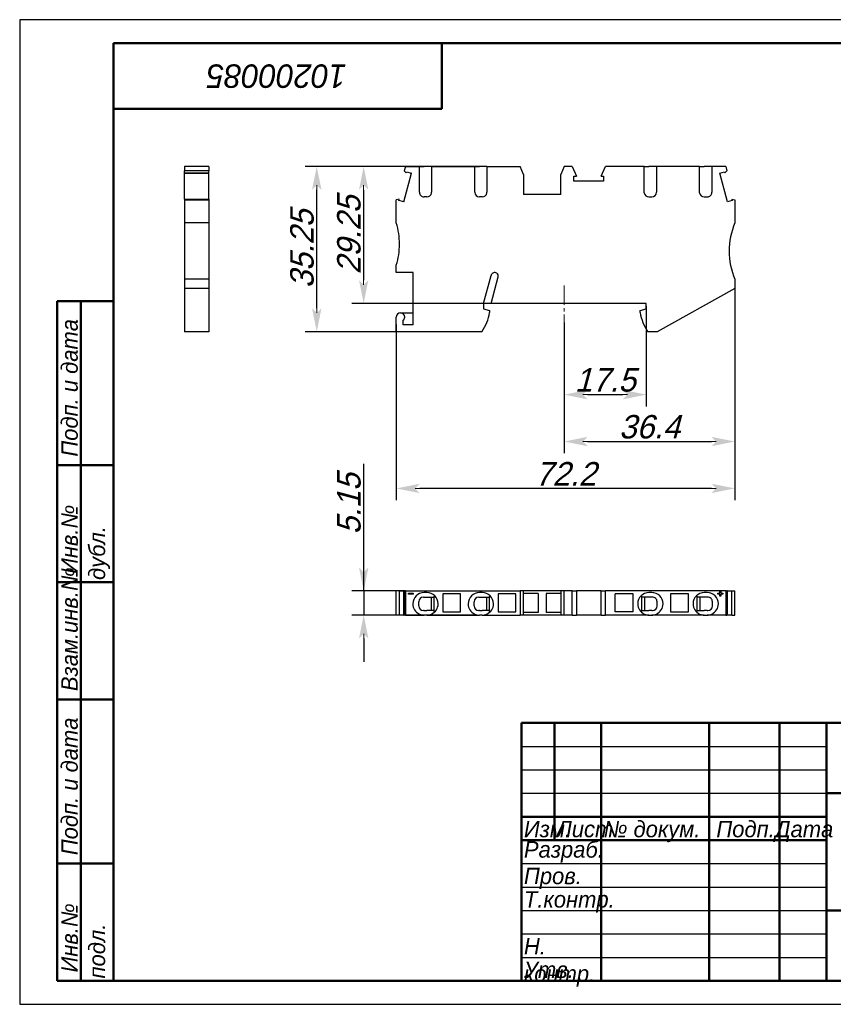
# Model space of a CAD drawing. Header units: millimetres. Extents: x 0 to 297, y 0 to 210.
# Tile 1 of 2: x 0 to 173, y 0 to 210. Entities that reach past the tile are written whole.
import ezdxf

# ---------------------------------------------------------------- set-up
doc = ezdxf.new("R2010")
doc.units = ezdxf.units.MM
doc.linetypes.add('CENTER2_per1_scale0.217542', pattern=[6.216263, 4.144175, -0.690696, 0.690696, -0.690696])
doc.styles.add('TextStyle_1', font='T-FLEX Type A.TTF', dxfattribs={"oblique": 15, "height": 5})
doc.dimstyles.new('DIM_ST_1', dxfattribs={"dimtxt": 5, "dimasz": 5, "dimexe": 2.5, "dimexo": 0, "dimtad": 1, "dimrnd": 0.01, "dimdsep": 46, "dimtxsty": 'TextStyle_1', "dimblk": 'Arrow_3_C7_Status', "dimcen": 0.09, "dimclrd": 7, "dimclre": 7, "dimclrt": 7, "dimazin": 0, "dimtfac": 1, "dimtdec": 0, "dimtmove": 0, "dimatfit": 0, "dimldrblk": 'NONE', "dimfxl": 1, "dimtvp": 1, "dimtolj": 1, "dimarcsym": 0})
doc.dimstyles.new('DIM_ST_2', dxfattribs={"dimtxt": 5, "dimasz": 5, "dimexe": 2.5, "dimexo": 0, "dimtad": 1, "dimrnd": 0.01, "dimdsep": 46, "dimtxsty": 'TextStyle_1', "dimblk": 'Arrow_3_C7_Status', "dimcen": 0.09, "dimclrd": 7, "dimclre": 7, "dimclrt": 7, "dimazin": 0, "dimtfac": 1, "dimtdec": 0, "dimtmove": 0, "dimatfit": 0, "dimldrblk": 'NONE', "dimfxl": 1, "dimtvp": 1, "dimtolj": 1, "dimarcsym": 0})

# ---------------------------------------------------------------- blocks, each defined once
blk = doc.blocks.new('Arrow_3_C7_Status')
at = {"color": 7, "linetype": 'Continuous', "lineweight": 0}
blk.add_line((-1, 0), (-0.8, 0), dxfattribs=at)
at = {"color": 7}
blk.add_solid([(-1, -0.2), (0, 0), (-0.8, 0), (-1, 0.2)], dxfattribs=at)
blk = doc.blocks.new('*D5')
at = {"color": 7, "lineweight": -2}
for p, q in [((133.58, 148.9), (133.58, 127.53)), ((116.08, 145.44), (116.08, 127.53)), ((121.08, 130.03), (128.58, 130.03))]:
    blk.add_line(p, q, dxfattribs=at)
at = {"layer": 'Defpoints', "color": 0}
for p in [(133.58, 148.9), (116.08, 145.44), (133.58, 130.03)]:
    blk.add_point(p, dxfattribs=at)
at = {"color": 7, "lineweight": -2, "xscale": 5, "yscale": 5, "zscale": 5, "rotation": 180}
blk.add_blockref('Arrow_3_C7_Status', (116.08, 130.03), dxfattribs=at)
at = {"color": 7, "lineweight": -2, "xscale": 5, "yscale": 5, "zscale": 5}
blk.add_blockref('Arrow_3_C7_Status', (133.58, 130.03), dxfattribs=at)
at = {"color": 7, "insert": (124.83, 133.15), "char_height": 5, "attachment_point": 5, "style": 'TextStyle_1'}
blk.add_mtext('\\A1;17.5{\\H0.5x;\\S^ ;}', dxfattribs=at)
blk = doc.blocks.new('_None')
blk = doc.blocks.new('*D6')
at = {"color": 7, "lineweight": -2}
for p, q in [((152.48, 152.65), (152.48, 117.53)), ((116.08, 145.44), (116.08, 117.53)), ((121.08, 120.03), (147.48, 120.03))]:
    blk.add_line(p, q, dxfattribs=at)
at = {"layer": 'Defpoints', "color": 0}
for p in [(152.48, 152.65), (116.08, 145.44), (152.48, 120.03)]:
    blk.add_point(p, dxfattribs=at)
at = {"color": 7, "lineweight": -2, "xscale": 5, "yscale": 5, "zscale": 5}
for p, rotation in [((116.08, 120.03), 180), ((152.48, 120.03), 360)]:
    blk.add_blockref('Arrow_3_C7_Status', p, dxfattribs=dict(at, rotation=rotation))
at = {"color": 7, "insert": (134.28, 123.15), "char_height": 5, "attachment_point": 5, "style": 'TextStyle_1'}
blk.add_mtext('\\A1;36.4{\\H0.5x;\\S^ ;}', dxfattribs=at)
blk = doc.blocks.new('*D7')
at = {"color": 7, "lineweight": -2}
for p, q in [((99.6, 178.7), (70.83, 178.7)), ((73.33, 173.7), (73.33, 154.45)), ((100.48, 149.45), (70.83, 149.45))]:
    blk.add_line(p, q, dxfattribs=at)
at = {"layer": 'Defpoints', "color": 0}
for p in [(99.6, 178.7), (73.33, 149.45), (100.48, 149.45)]:
    blk.add_point(p, dxfattribs=at)
at = {"color": 7, "lineweight": -2, "xscale": 5, "yscale": 5, "zscale": 5}
for p, rotation in [((73.33, 178.7), 89.99999999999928), ((73.33, 149.45), 269.9999999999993)]:
    blk.add_blockref('Arrow_3_C7_Status', p, dxfattribs=dict(at, rotation=rotation))
at = {"color": 7, "insert": (70.2, 164.08), "char_height": 5, "attachment_point": 5, "rotation": 90, "style": 'TextStyle_1'}
blk.add_mtext('\\A1;29.25{\\H0.5x;\\S^ ;}', dxfattribs=at)
blk = doc.blocks.new('*D8')
at = {"color": 7, "lineweight": -2}
for p, q in [((152.48, 152.65), (152.48, 107.53)), ((80.28, 145), (80.28, 107.53)), ((147.48, 110.03), (85.28, 110.03))]:
    blk.add_line(p, q, dxfattribs=at)
at = {"layer": 'Defpoints', "color": 0}
for p in [(152.48, 152.65), (80.28, 145), (80.28, 110.03)]:
    blk.add_point(p, dxfattribs=at)
at = {"color": 7, "lineweight": -2, "xscale": 5, "yscale": 5, "zscale": 5, "rotation": 180}
blk.add_blockref('Arrow_3_C7_Status', (80.28, 110.03), dxfattribs=at)
at = {"color": 7, "lineweight": -2, "xscale": 5, "yscale": 5, "zscale": 5}
blk.add_blockref('Arrow_3_C7_Status', (152.48, 110.03), dxfattribs=at)
at = {"color": 7, "insert": (116.38, 113.15), "char_height": 5, "attachment_point": 5, "style": 'TextStyle_1'}
blk.add_mtext('\\A1;72.2{\\H0.5x;\\S^ ;}', dxfattribs=at)
blk = doc.blocks.new('*D9')
at = {"color": 7, "lineweight": -2}
for p, q in [((87.8, 178.7), (60.83, 178.7)), ((63.33, 148.45), (63.33, 173.7)), ((80.28, 143.45), (60.83, 143.45))]:
    blk.add_line(p, q, dxfattribs=at)
at = {"layer": 'Defpoints', "color": 0}
for p in [(63.33, 178.7), (87.8, 178.7), (80.28, 143.45)]:
    blk.add_point(p, dxfattribs=at)
at = {"color": 7, "lineweight": -2, "xscale": 5, "yscale": 5, "zscale": 5}
for p, rotation in [((63.33, 178.7), 90.00000000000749), ((63.33, 143.45), 270.0000000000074)]:
    blk.add_blockref('Arrow_3_C7_Status', p, dxfattribs=dict(at, rotation=rotation))
at = {"color": 7, "insert": (60.2, 161.08), "char_height": 5, "attachment_point": 5, "rotation": 90, "style": 'TextStyle_1'}
blk.add_mtext('\\A1;35.25{\\H0.5x;\\S^ ;}', dxfattribs=at)
blk = doc.blocks.new('*D10')
at = {"color": 7, "lineweight": -2}
for p, q in [((73.34, 88.16), (73.34, 115.26)), ((73.34, 93.16), (73.34, 98.16)), ((82.24, 88.16), (70.84, 88.16)), ((73.34, 88.16), (73.34, 83.01)), ((97, 83.01), (70.84, 83.01)), ((73.34, 78.01), (73.34, 73.01))]:
    blk.add_line(p, q, dxfattribs=at)
at = {"layer": 'Defpoints', "color": 0}
for p in [(82.24, 88.16), (73.34, 83.01), (97, 83.01)]:
    blk.add_point(p, dxfattribs=at)
at = {"color": 7, "lineweight": -2, "xscale": 5, "yscale": 5, "zscale": 5}
for p, rotation in [((73.34, 88.16), 269.9999999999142), ((73.34, 83.01), 89.99999999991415)]:
    blk.add_blockref('Arrow_3_C7_Status', p, dxfattribs=dict(at, rotation=rotation))
at = {"color": 7, "insert": (70.21, 106.71), "char_height": 5, "attachment_point": 5, "rotation": 90, "style": 'TextStyle_1'}
blk.add_mtext('\\A1;5.15{\\H0.5x;\\S^ ;}', dxfattribs=at)
blk = doc.blocks.new('_FR1Страница_1')
at = {"color": 7, "linetype": 'Continuous', "lineweight": 25}
for p, q in [((0, 210), (0, 0)), ((297, 210), (0, 210)), ((107, 55), (172, 55)), ((107, 50), (172, 50)), ((107, 45), (172, 45)), ((107, 30), (172, 30)), ((107, 25), (172, 25)), ((107, 20), (172, 20)), ((107, 15), (172, 15)), ((107, 10), (172, 10)), ((0, 0), (297, 0))]:
    blk.add_line(p, q, dxfattribs=at)
at = {"color": 7, "linetype": 'Continuous', "lineweight": 50}
for p, q in [((20, 5), (20, 205)), ((20, 205), (292, 205)), ((90, 191), (90, 205)), ((20, 191), (90, 191)), ((8, 5), (8, 150)), ((8, 150), (20, 150)), ((13, 150), (13, 5)), ((8, 115), (20, 115)), ((8, 90), (20, 90)), ((20, 65), (8, 65)), ((107, 5), (107, 60)), ((107, 60), (292, 60)), ((114, 60), (114, 35)), ((124, 60), (124, 5)), ((147, 60), (147, 5)), ((162, 60), (162, 5)), ((172, 60), (172, 5)), ((172, 45), (292, 45)), ((107, 40), (172, 40)), ((107, 35), (172, 35)), ((8, 30), (20, 30)), ((172, 20), (292, 20)), ((20, 5), (8, 5)), ((292, 5), (20, 5))]:
    blk.add_line(p, q, dxfattribs=at)
at = {"color": 7}
for s, insert, char_height, width, attachment_point, rotation in [('\\pl0.5;{\\fT-FLEX Type A|b0|i1;\\l\\C250;10200085 \\P}', (55, 198), 5, 72.5, 5, 180), ('\\pl0.5;{\\fT-FLEX Type A|b0|i1;\\l\\C250; Подп. и дата\\P}', (8.875, 115), 3.5, 36.75, 1, 90), ('\\pl0.5;{\\fT-FLEX Type A|b0|i1;\\l\\C250;\\P}', (16.5, 132.5), 3.5, 36.75, 5, 90), ('\\pl0.5;{\\fT-FLEX Type A|b0|i1;\\l\\C250; Инв.№ дубл.\\P}', (8.875, 90), 3.5, 26.75, 1, 90), ('\\pl0.5;{\\fT-FLEX Type A|b0|i1;\\l\\C250;\\P}', (16.5, 102.5), 3.5, 26.75, 5, 90), ('\\pl0.5;{\\fT-FLEX Type A|b0|i1;\\l\\C250; Взам.инв.№\\P}', (8.875, 65), 3.5, 26.75, 1, 90), ('\\pl0.5;{\\fT-FLEX Type A|b0|i1;\\l\\C250;\\P}', (16.5, 77.5), 3.5, 26.75, 5, 90), ('\\pl0.5;{\\fT-FLEX Type A|b0|i1;\\l\\C250; Подп. и дата\\P}', (8.875, 30), 3.5, 36.75, 1, 90), ('\\pl0.5;{\\fT-FLEX Type A|b0|i1;\\l\\C250;\\P}', (16.5, 47.5), 3.5, 36.75, 5, 90), ('\\pl0.5;{\\fT-FLEX Type A|b0|i1;\\l\\C250; Инв.№ подл.\\P}', (8.875, 5), 3.5, 26.75, 1, 90), ('\\pl0.5;{\\fT-FLEX Type A|b0|i1;\\l\\C250;\\H0.857143x;\\P}', (16.5, 17.5), 3.5, 26.75, 5, 90)]:
    blk.add_mtext(s, dxfattribs=dict(at, insert=insert, char_height=char_height, width=width, attachment_point=attachment_point, rotation=rotation))
at = {"color": 7, "char_height": 3.5}
for s, insert, width, attachment_point in [('{\\fT-FLEX Type A|b0|i1;\\l\\C250;\\P}', (110.5, 59.125), 8.75, 2), ('{\\fT-FLEX Type A|b0|i1;\\l\\C250;\\P}', (114, 59.125), 11.75, 1), ('{\\fT-FLEX Type A|b0|i1;\\l\\C250; \\P}', (124, 59.125), 24.75, 1), ('{\\fT-FLEX Type A|b0|i1;\\l\\C250;\\P}', (162, 59.125), 11.75, 1), ('{\\fT-FLEX Type A|b0|i1;\\l\\C250;\\fT-FLEX Type A|b0|i0;\\P}', (110.5, 54.125), 8.75, 2), ('{\\fT-FLEX Type A|b0|i1;\\l\\C250;\\P}', (114, 54.125), 11.75, 1), ('{\\fT-FLEX Type A|b0|i1;\\l\\C250; \\P}', (124, 54.125), 24.75, 1), ('{\\fT-FLEX Type A|b0|i1;\\l\\C250;\\P}', (162, 54.125), 11.75, 1), ('{\\fT-FLEX Type A|b0|i1;\\l\\C250;\\P}', (110.5, 49.125), 8.75, 2), ('{\\fT-FLEX Type A|b0|i1;\\l\\C250;\\P}', (114, 49.125), 11.75, 1), ('{\\fT-FLEX Type A|b0|i1;\\l\\C250; \\P}', (124, 49.125), 24.75, 1), ('{\\fT-FLEX Type A|b0|i1;\\l\\C250;\\P}', (162, 49.125), 11.75, 1), ('{\\fT-FLEX Type A|b0|i1;\\l\\C250; \\P}', (110.5, 44.125), 8.75, 2), ('{\\fT-FLEX Type A|b0|i1;\\l\\C250;\\P}', (114, 44.125), 11.75, 1), ('{\\fT-FLEX Type A|b0|i1;\\l\\C250; \\P}', (124, 44.125), 24.75, 1), ('{\\fT-FLEX Type A|b0|i1;\\l\\C250;\\P}', (162, 44.125), 11.75, 1), ('\\pl0.5;{\\fT-FLEX Type A|b0|i1;\\l\\C250;Изм.\\H0.857143x;\\P}', (107, 39.125), 8.75, 1), ('\\pl0.5;{\\fT-FLEX Type A|b0|i1;\\l\\C250;Лист\\fT-FLEX Type A|b0|i0;\\H0.857143x;\\P}', (114, 39.125), 11.75, 1), ('\\pl0.5;{\\fT-FLEX Type A|b0|i1;\\l\\C250;№ докум.\\P}', (124, 39.125), 24.75, 1), ('\\pl0.5;{\\fT-FLEX Type A|b0|i1;\\l\\C250;Подп.\\P}', (154.5, 39.125), 16.75, 2), ('\\pl0.5;{\\fT-FLEX Type A|b0|i1;\\l\\C250;Дата\\fT-FLEX Type A|b0|i0;\\H0.857143x;\\P}', (167, 39.125), 11.75, 2), ('\\pl0.5;{\\fT-FLEX Type A|b0|i1;\\l\\C250;Разраб.\\P}', (107, 32.5), 18.75, 4), ('\\pl0.5;{\\fT-FLEX Type A|b0|i1;\\l\\C250;\\P}', (124, 34.125), 24.75, 1), ('\\pl0.5;{\\fT-FLEX Type A|b0|i1;\\l\\C250;\\H0.857143x;\\P}', (162, 34.125), 11.75, 1), ('\\pl0.5;{\\fT-FLEX Type A|b0|i1;\\l\\C250;Пров.\\P}', (107, 29.125), 18.75, 1), ('\\pl0.5;{\\fT-FLEX Type A|b0|i1;\\l\\C250;\\P}', (124, 29.125), 24.75, 1), ('\\pl0.5;{\\fT-FLEX Type A|b0|i1;\\l\\C250;\\P}', (162, 29.125), 11.75, 1), ('\\pl0.5;{\\fT-FLEX Type A|b0|i1;\\l\\C250;Т.контр.\\P}', (107, 24.125), 18.75, 1), ('\\pl0.5;{\\fT-FLEX Type A|b0|i1;\\l\\C250;\\P}', (124, 24.125), 24.75, 1), ('\\pl0.5;{\\fT-FLEX Type A|b0|i1;\\l\\C250;\\H0.857143x;\\P}', (162, 24.125), 11.75, 1), ('\\pl0.5;{\\fT-FLEX Type A|b0|i1;\\l\\C250;\\P}', (107, 19.125), 18.75, 1), ('\\pl0.5;{\\fT-FLEX Type A|b0|i1;\\l\\C250;\\P}', (124, 19.125), 24.75, 1), ('\\pl0.5;{\\fT-FLEX Type A|b0|i1;\\l\\C250;\\P}', (162, 19.125), 11.75, 1), ('\\pl0.5;{\\fT-FLEX Type A|b0|i1;\\l\\C250;Н. контр.\\P}', (107, 14.125), 18.75, 1), ('\\pl0.5;{\\fT-FLEX Type A|b0|i1;\\l\\C250;\\P}', (124, 14.125), 24.75, 1), ('\\pl0.5;{\\fT-FLEX Type A|b0|i1;\\l\\C250;\\H0.857143x;\\P}', (162, 14.125), 11.75, 1), ('\\pl0.5;{\\fT-FLEX Type A|b0|i1;\\l\\C250;Утв.\\P}', (107, 9.125), 18.75, 1), ('\\pl0.5;{\\fT-FLEX Type A|b0|i1;\\l\\C250;\\P}', (124, 9.125), 24.75, 1), ('\\pl0.5;{\\fT-FLEX Type A|b0|i1;\\l\\C250;\\H0.857143x;\\P}', (162, 9.125), 11.75, 1)]:
    blk.add_mtext(s, dxfattribs=dict(at, insert=insert, width=width, attachment_point=attachment_point))
blk = doc.blocks.new('Страница_1')
at = {"color": 7, "linetype": 'Continuous', "lineweight": 30}
for p, q in [((40.31, 178.701), (35.16, 178.701)), ((35.16, 178.701), (35.16, 177.739)), ((40.31, 178.701), (40.31, 177.739)), ((82.24, 178.701), (81.982, 177.739)), ((82.24, 178.701), (85.204, 178.701)), ((85.204, 173.201), (85.204, 178.701)), ((85.237, 178.701), (86.204, 178.701)), ((86.804, 178.701), (86.204, 178.701)), ((87.772, 178.701), (86.804, 178.701)), ((87.804, 178.701), (97.004, 178.701)), ((87.804, 178.701), (87.804, 173.201)), ((97.004, 173.201), (97.004, 178.701)), ((97.037, 178.701), (98.004, 178.701)), ((98.604, 178.701), (98.004, 178.701)), ((99.572, 178.701), (98.604, 178.701)), ((99.604, 178.701), (106.661, 178.701)), ((99.604, 178.701), (99.604, 173.201)), ((107.379, 177.001), (106.661, 178.701)), ((116.098, 178.701), (115.379, 177.001)), ((117.77, 178.701), (116.098, 178.701)), ((117.77, 178.701), (118.695, 176.596)), ((123.964, 176.596), (124.889, 178.701)), ((133.154, 178.701), (124.889, 178.701)), ((133.154, 173.201), (133.154, 178.701)), ((133.187, 178.701), (134.154, 178.701)), ((134.754, 178.701), (134.154, 178.701)), ((135.722, 178.701), (134.754, 178.701)), ((135.754, 178.701), (135.754, 173.201)), ((144.954, 178.701), (135.754, 178.701)), ((144.954, 173.201), (144.954, 178.701)), ((144.987, 178.701), (145.954, 178.701)), ((146.554, 178.701), (145.954, 178.701)), ((147.522, 178.701), (146.554, 178.701)), ((150.519, 178.701), (147.554, 178.701)), ((147.554, 178.701), (147.554, 173.201)), ((150.519, 178.701), (150.777, 177.739)), ((40.31, 177.739), (35.16, 177.739)), ((35.16, 177.306), (35.16, 177.739)), ((35.16, 177.306), (40.31, 177.306)), ((35.16, 177.292), (35.16, 177.302)), ((35.16, 177.292), (40.31, 177.292)), ((35.16, 171.726), (35.16, 177.292)), ((40.31, 177.306), (40.31, 177.739)), ((40.31, 177.302), (40.31, 177.292)), ((40.31, 171.726), (40.31, 177.292)), ((81.881, 171.182), (83.518, 177.292)), ((82.414, 177.306), (81.982, 177.739)), ((82.414, 177.306), (82.485, 177.569)), ((82.485, 177.569), (83.518, 177.292)), ((107.379, 177.001), (107.379, 172.701)), ((115.379, 172.701), (115.379, 177.001)), ((118.167, 175.526), (118.167, 176.596)), ((118.167, 176.596), (118.695, 176.596)), ((123.964, 176.596), (124.492, 176.596)), ((124.492, 176.596), (124.492, 175.526)), ((149.24, 177.292), (150.274, 177.569)), ((150.877, 171.182), (149.24, 177.292)), ((150.274, 177.569), (150.344, 177.306)), ((150.344, 177.306), (150.777, 177.739)), ((124.492, 175.526), (118.167, 175.526)), ((86.804, 172.201), (86.204, 172.201)), ((87.797, 173.079), (87.804, 173.201)), ((98.604, 172.201), (98.004, 172.201)), ((98.604, 172.201), (98.004, 172.201)), ((99.597, 173.079), (99.604, 173.201)), ((115.379, 172.701), (107.379, 172.701)), ((133.162, 173.079), (133.154, 173.201)), ((134.154, 172.201), (134.754, 172.201)), ((144.962, 173.079), (144.954, 173.201)), ((145.954, 172.201), (146.554, 172.201)), ((145.954, 172.201), (146.554, 172.201)), ((35.16, 171.722), (35.16, 171.551)), ((35.16, 171.722), (40.31, 171.722)), ((35.16, 171.551), (35.16, 166.651)), ((35.16, 171.551), (40.31, 171.551)), ((40.31, 171.722), (40.31, 171.551)), ((40.31, 171.551), (40.31, 166.651)), ((80.918, 171.722), (80.279, 171.551)), ((80.279, 166.651), (80.279, 171.551)), ((80.848, 171.459), (80.918, 171.722)), ((81.881, 171.182), (80.848, 171.459)), ((151.911, 171.459), (150.877, 171.182)), ((151.841, 171.722), (151.911, 171.459)), ((151.841, 171.722), (152.479, 171.551)), ((152.479, 171.551), (152.479, 166.651)), ((35.16, 166.651), (35.16, 160.651)), ((40.31, 166.651), (35.16, 166.651)), ((40.31, 166.651), (40.31, 160.651)), ((35.16, 160.651), (35.16, 154.651)), ((40.31, 160.651), (40.31, 154.651)), ((80.279, 156.051), (80.279, 157.651)), ((83.879, 156.051), (80.279, 156.051)), ((83.879, 144.951), (83.879, 156.051)), ((98.879, 149.451), (100.489, 155.458)), ((35.16, 154.651), (35.16, 152.651)), ((40.31, 154.651), (35.16, 154.651)), ((40.31, 154.651), (40.31, 152.651)), ((100.479, 149.451), (102.008, 155.155)), ((102.008, 155.155), (102.032, 155.336)), ((152.479, 154.651), (152.479, 152.651)), ((35.16, 152.651), (35.16, 143.451)), ((40.31, 152.651), (35.16, 152.651)), ((40.31, 152.651), (40.31, 143.451)), ((152.479, 152.651), (135.897, 143.451)), ((98.879, 149.451), (98.879, 148.351)), ((133.579, 149.451), (100.479, 149.451)), ((133.579, 148.351), (133.579, 149.451)), ((81.179, 147.451), (83.879, 147.451)), ((98.879, 148.351), (100.179, 148.003)), ((100.179, 148.003), (100.179, 147.551)), ((132.279, 148.003), (133.579, 148.351)), ((132.279, 147.551), (132.279, 148.003)), ((80.279, 143.451), (80.279, 146.551)), ((81.779, 144.951), (81.779, 145.88)), ((83.879, 144.951), (81.779, 144.951)), ((40.31, 143.451), (35.16, 143.451)), ((98.521, 143.451), (80.279, 143.451)), ((135.897, 143.451), (133.938, 143.451)), ((80.918, 88.161), (80.279, 88.161)), ((80.279, 83.011), (80.279, 88.161)), ((80.918, 88.161), (80.918, 83.011)), ((80.922, 88.161), (81.881, 88.161)), ((81.881, 88.161), (81.978, 88.161)), ((81.881, 83.011), (81.881, 88.161)), ((81.982, 88.161), (81.982, 83.011)), ((82.24, 88.161), (81.982, 88.161)), ((82.24, 88.161), (82.24, 83.011)), ((82.24, 88.161), (106.661, 88.161)), ((82.89, 87.481), (82.89, 87.681)), ((82.89, 87.681), (83.89, 87.681)), ((83.89, 87.481), (82.89, 87.481)), ((83.89, 87.681), (83.89, 87.481)), ((86.079, 86.861), (86.204, 86.861)), ((86.804, 87.811), (86.204, 87.811)), ((86.204, 86.861), (86.804, 86.861)), ((86.804, 86.861), (88.354, 86.861)), ((87.729, 86.861), (87.729, 83.961)), ((88.492, 87.117), (88.354, 87.013)), ((88.354, 83.808), (88.354, 87.013)), ((93.979, 87.511), (90.179, 87.511)), ((90.179, 87.511), (90.179, 83.711)), ((93.979, 83.711), (93.979, 87.511)), ((97.879, 86.861), (98.004, 86.861)), ((98.604, 87.811), (98.004, 87.811)), ((98.004, 86.861), (98.604, 86.861)), ((98.604, 86.861), (100.154, 86.861)), ((99.529, 86.861), (99.529, 83.961)), ((100.292, 87.117), (100.154, 87.013)), ((100.154, 83.808), (100.154, 87.013)), ((101.979, 87.511), (101.979, 83.711)), ((105.779, 87.511), (101.979, 87.511)), ((105.779, 83.711), (105.779, 87.511)), ((107.379, 88.161), (106.661, 88.161)), ((106.661, 88.161), (106.661, 83.011)), ((115.379, 88.161), (107.379, 88.161)), ((107.379, 83.011), (107.379, 88.161)), ((110.529, 87.586), (107.379, 87.586)), ((110.529, 87.586), (110.529, 83.586)), ((115.379, 87.586), (112.229, 87.586)), ((112.229, 87.586), (112.229, 83.586)), ((115.379, 88.161), (115.379, 83.011)), ((116.098, 88.161), (115.379, 88.161)), ((117.77, 88.161), (116.098, 88.161)), ((116.098, 83.011), (116.098, 88.161)), ((117.77, 83.011), (117.77, 88.161)), ((117.77, 88.161), (118.695, 88.161)), ((118.695, 88.161), (118.695, 83.011)), ((123.96, 88.161), (118.699, 88.161)), ((123.964, 88.161), (124.889, 88.161)), ((123.964, 83.011), (123.964, 88.161)), ((150.519, 88.161), (124.889, 88.161)), ((124.889, 83.011), (124.889, 88.161)), ((130.779, 87.511), (126.979, 87.511)), ((126.979, 83.711), (126.979, 87.511)), ((130.779, 83.711), (130.779, 87.511)), ((132.467, 87.117), (132.604, 87.013)), ((132.604, 83.808), (132.604, 87.013)), ((134.154, 86.861), (132.604, 86.861)), ((133.229, 86.861), (133.229, 83.961)), ((134.754, 87.811), (134.154, 87.811)), ((134.754, 86.861), (134.154, 86.861)), ((134.879, 86.861), (134.754, 86.861)), ((142.579, 87.511), (138.779, 87.511)), ((138.779, 87.511), (138.779, 83.711)), ((142.579, 83.711), (142.579, 87.511)), ((144.267, 87.117), (144.404, 87.013)), ((144.404, 83.808), (144.404, 87.013)), ((145.954, 86.861), (144.404, 86.861)), ((145.029, 86.861), (145.029, 83.961)), ((146.554, 87.811), (145.954, 87.811)), ((146.554, 86.861), (145.954, 86.861)), ((146.679, 86.861), (146.554, 86.861)), ((148.869, 87.681), (149.269, 87.681)), ((148.869, 87.481), (148.869, 87.681)), ((149.269, 87.481), (148.869, 87.481)), ((149.269, 87.681), (149.269, 88.081)), ((149.269, 88.081), (149.469, 88.081)), ((149.269, 87.081), (149.269, 87.481)), ((149.469, 87.081), (149.269, 87.081)), ((149.469, 88.081), (149.469, 87.681)), ((149.469, 87.681), (149.869, 87.681)), ((149.869, 87.481), (149.469, 87.481)), ((149.469, 87.481), (149.469, 87.081)), ((149.869, 87.681), (149.869, 87.481)), ((150.519, 88.161), (150.777, 88.161)), ((150.519, 88.161), (150.519, 83.011)), ((150.777, 88.161), (150.777, 83.011)), ((150.877, 88.161), (150.781, 88.161)), ((150.877, 88.161), (151.836, 88.161)), ((150.877, 83.011), (150.877, 88.161)), ((151.841, 88.161), (152.479, 88.161)), ((151.841, 83.011), (151.841, 88.161)), ((152.479, 83.011), (152.479, 88.161)), ((85.079, 85.411), (85.079, 85.861)), ((85.079, 84.961), (85.079, 85.411)), ((96.879, 85.411), (96.879, 85.861)), ((96.879, 84.961), (96.879, 85.411)), ((135.879, 85.411), (135.879, 85.861)), ((135.879, 84.961), (135.879, 85.411)), ((147.679, 85.411), (147.679, 85.861)), ((147.679, 84.961), (147.679, 85.411)), ((80.918, 83.011), (80.279, 83.011)), ((81.881, 83.011), (80.922, 83.011)), ((81.881, 83.011), (81.978, 83.011)), ((82.24, 83.011), (81.982, 83.011)), ((82.24, 83.011), (85.204, 83.011)), ((85.204, 83.229), (85.204, 83.011)), ((85.204, 83.011), (86.204, 83.011)), ((86.204, 83.961), (86.079, 83.961)), ((86.204, 83.961), (86.804, 83.961)), ((86.804, 83.011), (86.204, 83.011)), ((88.354, 83.961), (86.804, 83.961)), ((86.804, 83.011), (87.797, 83.011)), ((87.804, 83.229), (87.797, 83.225)), ((87.797, 83.011), (87.804, 83.011)), ((87.804, 83.011), (87.804, 83.229)), ((87.804, 83.011), (97.004, 83.011)), ((88.492, 83.704), (88.354, 83.808)), ((90.179, 83.711), (93.979, 83.711)), ((97.004, 83.229), (97.004, 83.011)), ((97.004, 83.011), (98.004, 83.011)), ((98.004, 83.961), (97.879, 83.961)), ((98.004, 83.961), (98.604, 83.961)), ((98.604, 83.011), (98.004, 83.011)), ((100.154, 83.961), (98.604, 83.961)), ((98.604, 83.011), (99.597, 83.011)), ((99.604, 83.229), (99.597, 83.225)), ((99.597, 83.011), (99.604, 83.011)), ((99.604, 83.011), (99.604, 83.229)), ((99.604, 83.011), (106.661, 83.011)), ((100.292, 83.704), (100.154, 83.808)), ((101.979, 83.711), (105.779, 83.711)), ((107.379, 83.011), (106.661, 83.011)), ((110.529, 83.586), (107.379, 83.586)), ((115.379, 83.011), (107.379, 83.011)), ((115.379, 83.586), (112.229, 83.586)), ((116.098, 83.011), (115.379, 83.011)), ((117.77, 83.011), (116.098, 83.011)), ((117.77, 83.011), (118.695, 83.011)), ((123.96, 83.011), (118.699, 83.011)), ((123.964, 83.011), (124.889, 83.011)), ((133.154, 83.011), (124.889, 83.011)), ((130.779, 83.711), (126.979, 83.711)), ((132.467, 83.704), (132.604, 83.808)), ((132.604, 83.961), (134.154, 83.961)), ((133.154, 83.229), (133.154, 83.011)), ((133.154, 83.229), (133.162, 83.225)), ((133.162, 83.011), (133.154, 83.011)), ((134.154, 83.011), (133.162, 83.011)), ((134.754, 83.961), (134.154, 83.961)), ((134.154, 83.011), (134.754, 83.011)), ((134.754, 83.961), (134.879, 83.961)), ((135.754, 83.011), (134.754, 83.011)), ((135.754, 83.011), (135.754, 83.229)), ((144.954, 83.011), (135.754, 83.011)), ((138.779, 83.711), (142.579, 83.711)), ((144.267, 83.704), (144.404, 83.808)), ((144.404, 83.961), (145.954, 83.961)), ((144.954, 83.229), (144.962, 83.225)), ((144.954, 83.229), (144.954, 83.011)), ((144.962, 83.011), (144.954, 83.011)), ((145.954, 83.011), (144.962, 83.011)), ((146.554, 83.961), (145.954, 83.961)), ((145.954, 83.011), (146.554, 83.011)), ((146.554, 83.961), (146.679, 83.961)), ((147.554, 83.011), (146.554, 83.011)), ((147.554, 83.011), (147.554, 83.229)), ((150.519, 83.011), (147.554, 83.011)), ((150.519, 83.011), (150.777, 83.011)), ((150.877, 83.011), (150.781, 83.011)), ((151.836, 83.011), (150.877, 83.011)), ((151.841, 83.011), (152.479, 83.011))]:
    blk.add_line(p, q, dxfattribs=at)
at = {"color": 7, "linetype": 'CENTER2_per1_scale0.217542', "lineweight": 15}
blk.add_line((116.079, 153.319), (116.079, 143.77), dxfattribs=at)
blk.add_line((116.079, 153.319), (116.079, 143.77), dxfattribs=at)
at = {"color": 7, "linetype": 'Continuous', "lineweight": 30}
for centre, radius, start, end in [((86.204, 173.201), 1, 180, 270.00001), ((86.804, 173.201), 1, 270.00002, 353), ((98.004, 173.201), 1, 180, 270), ((98.604, 173.201), 1, 270, 353), ((134.154, 173.201), 1, 187, 270), ((134.754, 173.201), 1, 270, 360), ((145.954, 173.201), 1, 187, 270), ((146.554, 173.201), 1, 270, 0.00001), ((65.97, 162.151), 15, 0, 17.4576), ((166.227, 160.651), 15, 156.42182, 180), ((65.97, 162.151), 15, 342.5424, 0), ((166.227, 160.651), 15, 180, 203.57818), ((101.262, 155.251), 0.8, 73.31672, 165), ((101.332, 155.336), 0.7, 0, 76.79952), ((81.179, 146.551), 0.9, 0.00001, 180), ((90.785, 148.967), 9.5, 324.50968, 351.4318), ((141.673, 148.967), 9.5, 188.5682, 215.49032), ((81.179, 146.551), 0.9, 311.81031, 0.00001), ((86.204, 85.411), 2.4, 90.00001, 180), ((86.079, 85.861), 1, 90, 180), ((86.804, 85.411), 2.4, 360, 90), ((98.004, 85.411), 2.4, 90, 180), ((97.879, 85.861), 1, 90, 180), ((98.604, 85.411), 2.4, 360, 90), ((134.154, 85.411), 2.4, 90, 180), ((134.754, 85.411), 2.4, 359.99999, 90), ((134.879, 85.861), 1, 359.99999, 90), ((145.954, 85.411), 2.4, 90, 180), ((146.554, 85.411), 2.4, 360, 90), ((146.679, 85.861), 1, 359.99999, 90), ((86.204, 85.411), 2.4, 180, 245.37568), ((86.079, 84.961), 1, 180, 270), ((86.804, 85.411), 2.4, 294.62432, 360), ((98.004, 85.411), 2.4, 180, 245.37568), ((97.879, 84.961), 1, 180, 270), ((98.604, 85.411), 2.4, 294.62432, 360), ((134.154, 85.411), 2.4, 179.99999, 245.37568), ((134.879, 84.961), 1, 270, 0), ((134.754, 85.411), 2.4, 294.62432, 360), ((145.954, 85.411), 2.4, 179.99999, 245.37568), ((146.679, 84.961), 1, 270, 0), ((146.554, 85.411), 2.4, 294.62432, 360), ((86.204, 85.411), 2.4, 245.37567, 270), ((86.804, 85.411), 2.4, 270.00001, 294.42869), ((98.004, 85.411), 2.4, 245.37568, 270), ((98.604, 85.411), 2.4, 270, 294.4287), ((134.154, 85.411), 2.4, 245.57131, 270), ((134.754, 85.411), 2.4, 270, 294.62432), ((145.954, 85.411), 2.4, 245.57131, 270), ((146.554, 85.411), 2.4, 270, 294.62432)]:
    blk.add_arc(centre, radius, start, end, dxfattribs=at)
blk.add_blockref('_FR1Страница_1', (0, 0))
for base, p1, p2, angle, dimstyle, picture, middle in [((63.329, 178.701), (80.279, 143.451), (87.804, 178.701), 90, 'DIM_ST_2', '*D9', (63.329, 161.076)), ((73.329, 149.451), (99.604, 178.701), (100.479, 149.451), 270, 'DIM_ST_2', '*D7', (73.329, 164.076)), ((80.279, 110.026), (152.479, 152.651), (80.279, 145.001), 180, 'DIM_ST_1', '*D8', (116.379, 110.026)), ((73.339, 83.011), (82.24, 88.161), (97.004, 83.011), 270, 'DIM_ST_1', '*D10', (73.339, 106.709))]:
    dim = blk.add_linear_dim(base=base, p1=p1, p2=p2, angle=angle, text='<>{\\H0.5x;\\S^ ;}', dimstyle=dimstyle)
    dim.commit()
    dim.dimension.update_dxf_attribs({"geometry": picture, "text_midpoint": middle, "dimtype": 160})
for base, p2, dimstyle, picture, middle in [((152.479, 120.026), (152.479, 152.651), 'DIM_ST_2', '*D6', (134.279, 120.026)), ((133.579, 130.026), (133.579, 148.901), 'DIM_ST_1', '*D5', (124.829, 130.026))]:
    dim = blk.add_linear_dim(base=base, p1=(116.079, 145.436), p2=p2, text='<>{\\H0.5x;\\S^ ;}', dimstyle=dimstyle)
    dim.commit()
    dim.dimension.update_dxf_attribs({"geometry": picture, "text_midpoint": middle, "dimtype": 160})

msp = doc.modelspace()

# ---------------------------------------------------------------- block references
msp.add_blockref('Страница_1', (0, 0))

doc.saveas('drawing.dxf')
